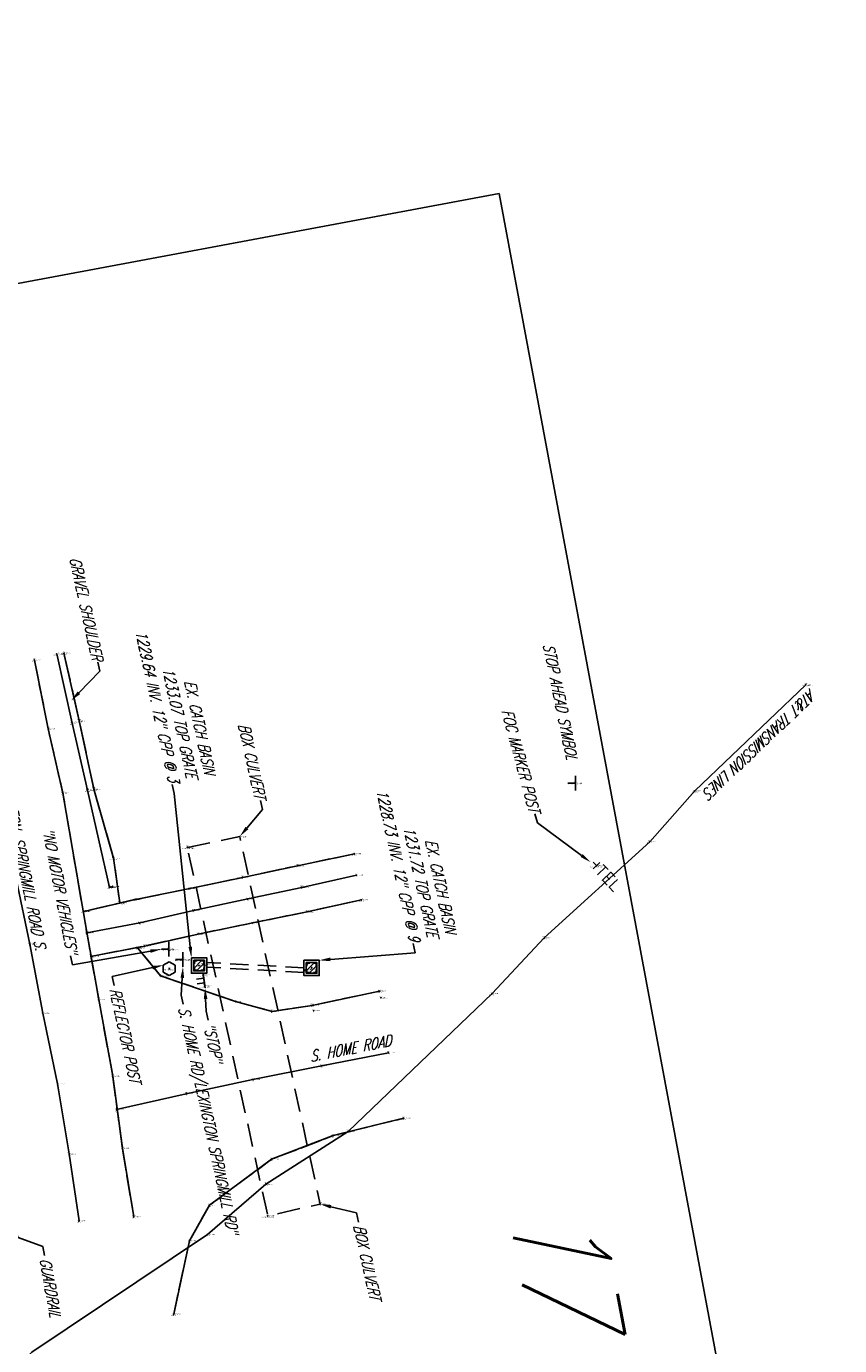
# Model space of a CAD drawing. Extents: x 0 to 213038, y 0 to 462006.
# Tile 78 of 106: x 169350 to 169526, y 440833 to 441119. Entities that reach past the tile are written whole.
import ezdxf
from ezdxf import colors
from ezdxf.entities.mleader import LeaderData, LeaderLine
from ezdxf.enums import TextEntityAlignment as Align
from ezdxf.math import Vec2, Vec3

# ---------------------------------------------------------------- set-up
doc = ezdxf.new("R2010")
doc.units = 0
doc.header["$LTSCALE"] = 20
doc.header["$MEASUREMENT"] = 0
for name, pattern in [('A-HIDDEN', [0.375, 0.25, -0.125]), ('DR_X_STM (no text)', [0.3, 0.2, -0.1]), ('PV_X_EP', [0.27, 0.22, -0.05]), ('PV_X_Shoulder', [0.4, 0.3, -0.1])]:
    doc.linetypes.add(name, pattern=pattern)
doc.layers.get('0').update_dxf_attribs({"linetype": 'CONTINUOUS'})
for name, color, linetype in [('DR_X_BLOCKS', 124, 'CONTINUOUS'), ('DR_X_CULVERT', 124, 'A-HIDDEN'), ('DR_X_STM', 124, 'DR_X_STM (no text)'), ('DR_X_TEXT', 2, 'CONTINUOUS'), ('DT_X_BREAK_LINE', 4, 'CONTINUOUS'), ('DV_X_TEXT', 2, 'CONTINUOUS'), ('PNTDESC', 3, 'CONTINUOUS'), ('PNTELEV', 5, 'CONTINUOUS'), ('PNTNO', 7, 'CONTINUOUS'), ('PNTS_DTU-4-30-2025', 1, 'CONTINUOUS'), ('PV_X_EOP', 240, 'PV_X_EP'), ('PV_X_SHOULDER', 33, 'PV_X_Shoulder'), ('PV_X_TEXT', 2, 'CONTINUOUS'), ('RD_X_BLOCKS', 1, 'CONTINUOUS'), ('RD_X_GRAIL', 77, 'RD_X_GUARDRAIL'), ('RD_X_TEXT', 2, 'CONTINUOUS'), ('SC_SCRATCH-6', 6, 'CONTINUOUS'), ('SN_X_BLOCKS', 94, 'CONTINUOUS'), ('SN_X_TEXT', 2, 'CONTINUOUS'), ('SV_X_CENTER_PAVT', 2, 'CONTINUOUS'), ('UT_X_TELE', 32, 'UT_X_TELEPHONE'), ('UT_X_TELE_BLOCKS', 32, 'CONTINUOUS'), ('UT_X_TELE_TEXT', 32, 'CONTINUOUS')]:
    doc.layers.add(name, color=color, linetype=linetype)
doc.layers.add('SC_SCRATCH-5', color=5, linetype='CONTINUOUS', plot=False)
doc.styles.add('LINETYPE', font='romans.shx', dxfattribs={"width": 0.9})
doc.styles.add('PTXT', font='TXT')
doc.styles.add('romans', font='romans.shx', dxfattribs={"width": 0.75, "oblique": 22.5})
doc.linetypes.add('RD_X_GUARDRAIL', pattern='A,0.1562,-0.05,["o",LINETYPE,S=0.075,R=0,X=-0.059,Y=0],0', length=0.2062)
doc.linetypes.add('UT_X_FOC', pattern='A,0.4,-0.13,0.4,-0.13,0.4,-0.13,0.4,-0.13,0.4,-0.13,0.4,["FOC",LINETYPE,S=0.1,R=0,X=0.06,Y=-0.05],-0.4', length=3.45)
doc.linetypes.add('UT_X_TELEPHONE', pattern='A,0.3,-0.13,0.3,-0.13,0.3,-0.13,0.3,-0.13,0.3,["T",LINETYPE,S=0.1,R=0,X=0.062,Y=-0.05],-0.2', length=2.22)

# ---------------------------------------------------------------- blocks, each defined once
blk = doc.blocks.new('SRVPNO1')
at = {"layer": 'PNTDESC', "style": 'PTXT'}
blk.add_attdef('DESC2', text='', height=1, dxfattribs=at).set_placement((0, -1.75), align=Align.CENTER)
at = {"layer": 'PNTELEV', "style": 'PTXT'}
blk.add_attdef('ELEV2', (1.5, -0.5), '', height=1, dxfattribs=at)
at = {"layer": 'PNTNO', "style": 'PTXT'}
blk.add_attdef('PT#', text='', height=1, dxfattribs=at).set_placement((0, 0.75), align=Align.CENTER)
blk = doc.blocks.new('CBS22B-X')
at = {"color": 8}
for p, q in [((-1.15, -0.61), (0.61, 1.15)), ((-1.15, 0.52), (-0.52, 1.15)), ((-0.55, -1.15), (1.15, 0.55)), ((0.58, -1.15), (1.15, -0.58))]:
    blk.add_line(p, q, dxfattribs=at)
at = {"color": 124}
blk.add_lwpolyline([(-1.67, 1.67), (1.67, 1.67), (1.67, -1.67), (-1.67, -1.67), (-1.67, 1.67)], close=True, dxfattribs=at)
at = {"color": 124, "flags": 128}
blk.add_lwpolyline([(-1.15, 1.15), (1.15, 1.15), (1.15, -1.15), (-1.15, -1.15), (-1.15, 1.15)], close=True, dxfattribs=at)
at = {"color": 8}
for points in [[(-0.4, 1), (-1, 1), (-1, 0.4)], [(1, 0.4), (1, 1), (0.4, 1)], [(-1, -0.4), (-1, -1), (-0.4, -1)], [(0.4, -1), (1, -1), (1, -0.4)]]:
    blk.add_lwpolyline(points, dxfattribs=at)
blk = doc.blocks.new('POST')
at = {"color": 32, "lineweight": -2}
for p, q in [((0, 0.075), (-0.065, 0.037)), ((-0.065, 0.037), (-0.065, -0.038)), ((0.065, 0.037), (0, 0.075)), ((0.065, -0.038), (0.065, 0.037)), ((-0.065, -0.038), (0, -0.075)), ((0, -0.075), (0.065, -0.038))]:
    blk.add_line(p, q, dxfattribs=at)
blk = doc.blocks.new('SGN1P')
for p, q in [((0, 0), (-0.08, 0)), ((0, 0.08), (0, -0.08))]:
    blk.add_line(p, q)
blk = doc.blocks.new('TMRK')
for p, q in [((0, 0), (-0.05, 0)), ((0, -0.05), (0, 0.05))]:
    blk.add_line(p, q)
at = {"flags": 128}
for points in [[(0.041, 0.062), (0.119, 0.062)], [(0.08, 0.062), (0.08, -0.063)], [(0.226, 0.062), (0.158, 0.062), (0.158, -0.063), (0.231, -0.063)], [(0.158, 0), (0.206, 0)], [(0.265, 0.062), (0.265, -0.063), (0.333, -0.063)]]:
    blk.add_lwpolyline(points, dxfattribs=at)
blk = doc.blocks.new('SGN2P')
for p, q in [((0, 0.024), (-0.08, 0.024)), ((0, 0.08), (0, -0.08)), ((0, -0.024), (-0.08, -0.024))]:
    blk.add_line(p, q)

msp = doc.modelspace()

# ---------------------------------------------------------------- linework, layer by layer
at = {"layer": 'DR_X_CULVERT', "flags": 128}
msp.add_lwpolyline([(169384.74, 440940.86), (169396.08, 440943.21), (169413.49, 440863.67), (169402.14, 440861.11)], close=True, dxfattribs=at)
at = {"layer": 'DR_X_STM', "elevation": 1228.73}
for points in [[(169409.98, 440914.79), (169388.94, 440915.94)], [(169409.98, 440913.79), (169388.94, 440914.94)]]:
    msp.add_lwpolyline(points, dxfattribs=at)
at = {"layer": 'DT_X_BREAK_LINE'}
for points in [[(169358.01, 440982.88, 1234.8), (169361.32, 440968.26, 1234.57), (169364.49, 440953.48, 1234.43), (169368.76, 440938.49, 1234), (169370.12, 440928.88, 1233.77)], [(169358.01, 440982.88, 1234.8), (169361.32, 440968.26, 1234.57), (169364.49, 440953.48, 1234.43), (169368.76, 440938.49, 1234), (169370.12, 440928.88, 1233.77)], [(169351.61, 440981.4, 1234.7), (169354.62, 440966.53, 1234.5), (169357.78, 440952.58, 1234.22), (169362.94, 440922.53, 1233.57), (169365.54, 440907.97, 1233.41), (169368.57, 440891.36, 1233.13), (169370.67, 440875.79, 1232.95), (169373.14, 440860.9, 1232.9)], [(169351.61, 440981.4, 1234.7), (169354.62, 440966.53, 1234.5), (169357.78, 440952.58, 1234.22), (169362.94, 440922.53, 1233.57), (169365.54, 440907.97, 1233.41), (169368.57, 440891.36, 1233.13), (169370.67, 440875.79, 1232.95), (169373.14, 440860.9, 1232.9)], [(169420.9, 440939.45, 1233.9), (169408.61, 440936.88, 1233.93), (169396.72, 440934.37, 1233.95), (169385.27, 440931.96, 1233.87), (169373.51, 440929.59, 1233.77), (169362.3, 440926.99, 1233.62)], [(169420.9, 440939.45, 1233.9), (169408.61, 440936.88, 1233.93), (169396.72, 440934.37, 1233.95), (169385.27, 440931.96, 1233.87), (169373.51, 440929.59, 1233.77), (169362.3, 440926.99, 1233.62)], [(169422.43, 440929.49, 1233.77), (169410.67, 440926.93, 1233.81), (169398.89, 440924.52, 1233.84), (169387.07, 440922.09, 1233.73), (169375.5, 440919.51, 1233.52), (169364.15, 440917.31, 1233.45)], [(169422.43, 440929.49, 1233.77), (169410.67, 440926.93, 1233.81), (169398.89, 440924.52, 1233.84), (169387.07, 440922.09, 1233.73), (169375.5, 440919.51, 1233.52), (169364.15, 440917.31, 1233.45)], [(169374.02, 440919.06, 1233.47), (169378.95, 440913.07, 1233.29), (169395.14, 440907.51, 1233.41), (169403.08, 440905.37, 1233.57), (169411.78, 440906.67, 1233.66), (169426.35, 440909.73, 1234.07)], [(169374.02, 440919.06, 1233.47), (169378.95, 440913.07, 1233.29), (169395.14, 440907.51, 1233.41), (169403.08, 440905.37, 1233.57), (169411.78, 440906.67, 1233.66), (169426.35, 440909.73, 1234.07)], [(169381.79, 440839.82, 1232.79), (169385.17, 440855.7, 1232.67), (169389.53, 440863.4, 1232.76), (169402.99, 440873.37, 1233.19), (169416.28, 440878.49, 1233.61), (169431.57, 440882.24, 1234.05)], [(169381.79, 440839.82, 1232.79), (169385.17, 440855.7, 1232.67), (169389.53, 440863.4, 1232.76), (169402.99, 440873.37, 1233.19), (169416.28, 440878.49, 1233.61), (169431.57, 440882.24, 1234.05)]]:
    msp.add_polyline3d(points, dxfattribs=at)
at = {"layer": 'PNTS_DTU-4-30-2025'}
for p in [(169356.45, 440982.74, 1234.91), (169358.01, 440982.88, 1234.8), (169351.61, 440981.4, 1234.7), (169518.66, 440976.05, 1231.05), (169361.32, 440968.26, 1234.57), (169354.62, 440966.53, 1234.5), (169359.81, 440967.73, 1234.65), (169468.76, 440954.76, 1233.57), (169357.78, 440952.58, 1234.22), (169363.11, 440953.21, 1234.45), (169364.49, 440953.48, 1234.43), (169494.62, 440953.08, 1233.89), (169396.08, 440943.21, 1233.72), (169384.74, 440940.86, 1233.79), (169484.86, 440942.09, 1233.59), (169368.76, 440938.49, 1234), (169408.61, 440936.88, 1233.93), (169420.9, 440939.45, 1233.9), (169473.34, 440936.92, 1233.25), (169396.72, 440934.37, 1233.95), (169421.33, 440934.84, 1233.88), (169367.86, 440932.19, 1233.89), (169368.57, 440932.4, 1233.94), (169385.27, 440931.96, 1233.87), (169409.54, 440932.2, 1233.94), (169370.12, 440928.88, 1233.77), (169373.51, 440929.59, 1233.77), (169397.82, 440929.69, 1233.94), (169422.43, 440929.49, 1233.77), (169362.3, 440926.99, 1233.62), (169386.07, 440927.18, 1233.85), (169410.67, 440926.93, 1233.81), (169362.94, 440922.53, 1233.57), (169362.95, 440922.39, 1233.57), (169374.44, 440924.5, 1233.73), (169398.89, 440924.52, 1233.84), (169350.64, 440919.9, 1233.45), (169387.07, 440922.09, 1233.73), (169462.01, 440921.28, 1234.07), (169364.15, 440917.31, 1233.45), (169374.02, 440919.06, 1233.47), (169375.5, 440919.51, 1233.52), (169380.72, 440918.84, 1233.31), (169380.83, 440914.61, 1233.46), (169383.79, 440916.61, 1233.02), (169387.27, 440915.29, 1233.07), (169388.1, 440915.49, 1229.64), (169410.21, 440914.28, 1228.73), (169411.64, 440914.77, 1231.72), (169378.95, 440913.07, 1233.29), (169388.18, 440913.28, 1232.93), (169388.52, 440910.81, 1233.13), (169426.35, 440909.73, 1234.07), (169426.64, 440908.31, 1234.21), (169450.72, 440909.22, 1234.68), (169365.54, 440907.97, 1233.41), (169395.14, 440907.51, 1233.41), (169403.08, 440905.37, 1233.57), (169411.78, 440906.67, 1233.66), (169412.11, 440905.53, 1233.89), (169353.42, 440904.99, 1233.23), (169428.26, 440896.43, 1234.33), (169368.57, 440891.36, 1233.13), (169413.78, 440893.55, 1233.99), (169356.64, 440889.66, 1233.01), (169398.95, 440890.61, 1233.58), (169384.5, 440887.56, 1233.24), (169369.42, 440884.1, 1233.03), (169431.57, 440882.24, 1234.05), (169416.28, 440878.49, 1233.61), (169419.54, 440879.39, 1233.69), (169359.16, 440874.55, 1232.87), (169370.67, 440875.79, 1232.95), (169402.99, 440873.37, 1233.19), (169401.75, 440868, 1232.86), (169389.53, 440863.4, 1232.76), (169413.49, 440863.67, 1232.69), (169361.3, 440860.02, 1232.71), (169373.14, 440860.9, 1232.9), (169402.14, 440861.11, 1232.65), (169389.13, 440857.09, 1232.6), (169385.17, 440855.7, 1232.67), (169381.79, 440839.82, 1232.79)]:
    msp.add_point(p, dxfattribs=at)
at = {"layer": 'PV_X_EOP', "flags": 128}
for points in [[(169351.61, 440981.4), (169354.62, 440966.53), (169357.78, 440952.58), (169362.94, 440922.53), (169365.54, 440907.97), (169368.57, 440891.36), (169370.67, 440875.79), (169373.14, 440860.9)], [(169351.61, 440981.4), (169354.62, 440966.53), (169357.78, 440952.58), (169362.94, 440922.53), (169365.54, 440907.97), (169368.57, 440891.36), (169370.67, 440875.79), (169373.14, 440860.9)], [(169420.9, 440939.45), (169408.61, 440936.88), (169396.72, 440934.37), (169385.27, 440931.96), (169373.51, 440929.59), (169362.18, 440926.96)], [(169420.9, 440939.45), (169408.61, 440936.88), (169396.72, 440934.37), (169385.27, 440931.96), (169373.51, 440929.59), (169362.3, 440926.99)], [(169422.43, 440929.49), (169410.67, 440926.93), (169398.89, 440924.52), (169387.07, 440922.09), (169375.5, 440919.51), (169363.88, 440917.26)], [(169422.43, 440929.49), (169410.67, 440926.93), (169398.89, 440924.52), (169387.07, 440922.09), (169375.5, 440919.51), (169364.15, 440917.31)], [(169374.02, 440919.06), (169378.95, 440913.07), (169395.14, 440907.51), (169403.08, 440905.37), (169411.78, 440906.67), (169426.35, 440909.73)], [(169374.02, 440919.06), (169378.95, 440913.07), (169395.14, 440907.51), (169403.08, 440905.37), (169411.78, 440906.67), (169426.35, 440909.73)], [(169381.79, 440839.82), (169385.17, 440855.7), (169389.53, 440863.4), (169402.99, 440873.37), (169416.28, 440878.49), (169431.57, 440882.24)], [(169381.79, 440839.82), (169385.17, 440855.7), (169389.53, 440863.4), (169402.99, 440873.37), (169416.28, 440878.49), (169431.57, 440882.24)]]:
    msp.add_lwpolyline(points, dxfattribs=at)
at = {"layer": 'PV_X_SHOULDER', "flags": 128}
msp.add_lwpolyline([(169358.01, 440982.88), (169361.32, 440968.26), (169364.49, 440953.48), (169368.76, 440938.49), (169370.12, 440928.88)], dxfattribs=at)
msp.add_lwpolyline([(169358.01, 440982.88), (169361.32, 440968.26), (169364.49, 440953.48), (169368.76, 440938.49), (169370.12, 440928.88)], dxfattribs=at)
at = {"layer": 'RD_X_GRAIL', "flags": 128}
msp.add_lwpolyline([(169356.45, 440982.74), (169359.81, 440967.73), (169363.11, 440953.21), (169367.86, 440932.19), (169368.57, 440932.4)], dxfattribs=at)
msp.add_lwpolyline([(169356.45, 440982.74), (169359.81, 440967.73), (169363.11, 440953.21), (169367.86, 440932.19), (169368.57, 440932.4)], dxfattribs=at)
at = {"layer": 'SC_SCRATCH-5'}
msp.add_lwpolyline([(169514.68, 440748.13), (169452.23, 441082.35), (169235.98, 441041.94), (169298.42, 440707.73), (169514.68, 440748.13)], close=True, dxfattribs=at)
at = {"layer": 'SN_X_BLOCKS', "flags": 128}
msp.add_lwpolyline([(169388.52, 440910.81), (169388.18, 440913.28)], dxfattribs=at)
msp.add_lwpolyline([(169388.52, 440910.81), (169388.18, 440913.28)], dxfattribs=at)
at = {"layer": 'SV_X_CENTER_PAVT'}
for points in [[(169338.58, 440978.53, 1234.51), (169341.61, 440963.63, 1234.28), (169344.55, 440949.42, 1234.05), (169347.7, 440934.03, 1233.76), (169350.64, 440919.9, 1233.45), (169353.42, 440904.99, 1233.23), (169356.64, 440889.66, 1233.01), (169359.16, 440874.55, 1232.87), (169361.3, 440860.02, 1232.71)], [(169338.58, 440978.53, 1234.51), (169341.61, 440963.63, 1234.28), (169344.55, 440949.42, 1234.05), (169347.7, 440934.03, 1233.76), (169350.64, 440919.9, 1233.45), (169353.42, 440904.99, 1233.23), (169356.64, 440889.66, 1233.01), (169359.16, 440874.55, 1232.87), (169361.3, 440860.02, 1232.71)], [(169421.33, 440934.84, 1233.88), (169409.54, 440932.2, 1233.94), (169397.82, 440929.69, 1233.94), (169386.07, 440927.18, 1233.85), (169374.44, 440924.5, 1233.73), (169362.95, 440922.39, 1233.57)], [(169421.33, 440934.84, 1233.88), (169409.54, 440932.2, 1233.94), (169397.82, 440929.69, 1233.94), (169386.07, 440927.18, 1233.85), (169374.44, 440924.5, 1233.73), (169362.95, 440922.39, 1233.57)], [(169369.42, 440884.1, 1233.03), (169384.5, 440887.56, 1233.24), (169398.95, 440890.61, 1233.58), (169413.78, 440893.55, 1233.99), (169428.26, 440896.43, 1234.33)], [(169369.42, 440884.1, 1233.03), (169384.5, 440887.56, 1233.24), (169398.95, 440890.61, 1233.58), (169413.78, 440893.55, 1233.99), (169428.26, 440896.43, 1234.33)]]:
    msp.add_polyline3d(points, dxfattribs=at)
at = {"layer": 'UT_X_TELE', "linetype": 'UT_X_FOC', "flags": 128}
msp.add_lwpolyline([(169518.66, 440976.05), (169494.62, 440953.08), (169484.86, 440942.09), (169462.01, 440921.28), (169450.72, 440909.22), (169419.54, 440879.39), (169401.75, 440868), (169389.13, 440857.09), (169351.06, 440831.6), (169346.5, 440827.3), (169334.5, 440819.71), (169306.1, 440802.96), (169282.25, 440783.69), (169259.19, 440767.71), (169249.23, 440760.78), (169240.25, 440754), (169220.19, 440742.23)], dxfattribs=at)

# ---------------------------------------------------------------- block references
at = {"layer": 'DR_X_BLOCKS'}
for p in [(169387.27, 440915.29, 1233.07), (169387.27, 440915.29, 1233.07), (169411.64, 440914.77, 1231.72), (169411.64, 440914.77, 1231.72)]:
    msp.add_blockref('CBS22B-X', p, dxfattribs=at)
at = {"layer": 'PNTS_DTU-4-30-2025', "xscale": 0.2, "yscale": 0.2, "zscale": 0.2}
for p, values in [((169356.45, 440982.74, 1234.91), {'PT#': 'D583', 'ELEV2': '1234.909', 'DESC2': 'GRAILL ^ 1'}), ((169358.01, 440982.88, 1234.8), {'PT#': 'D582', 'ELEV2': '1234.804', 'DESC2': 'EB1 ^ 1-GRAVEL'}), ((169351.61, 440981.4, 1234.7), {'PT#': 'D581', 'ELEV2': '1234.699', 'DESC2': 'EP1 ^ 1'}), ((169518.66, 440976.05, 1231.05), {'PT#': 'D324', 'ELEV2': '1231.046', 'DESC2': 'FO ^ 2-AT&T'}), ((169359.81, 440967.73, 1234.65), {'PT#': 'D584', 'ELEV2': '1234.649', 'DESC2': 'GRAILL'}), ((169361.32, 440968.26, 1234.57), {'PT#': 'D585', 'ELEV2': '1234.574', 'DESC2': 'EB1-GRAVEL'}), ((169354.62, 440966.53, 1234.5), {'PT#': 'D586', 'ELEV2': '1234.500', 'DESC2': 'EP1'}), ((169364.49, 440953.48, 1234.43), {'PT#': 'D589', 'ELEV2': '1234.428', 'DESC2': 'EB1-GRAVEL'}), ((169468.76, 440954.76, 1233.57), {'PT#': 'V104', 'ELEV2': '1233.565', 'DESC2': 'SIGNPB-STOP AHEAD'}), ((169357.78, 440952.58, 1234.22), {'PT#': 'D587', 'ELEV2': '1234.224', 'DESC2': 'EP1'}), ((169363.11, 440953.21, 1234.45), {'PT#': 'D588', 'ELEV2': '1234.448', 'DESC2': 'GRAILL'}), ((169494.62, 440953.08, 1233.89), {'PT#': 'D323', 'ELEV2': '1233.894', 'DESC2': 'FO-AT&T'}), ((169396.08, 440943.21, 1233.72), {'PT#': 'D661', 'ELEV2': '1233.722', 'DESC2': 'LINE-BOX/CULVERT'}), ((169484.86, 440942.09, 1233.59), {'PT#': 'D322', 'ELEV2': '1233.593', 'DESC2': 'FO-AT&T'}), ((169384.74, 440940.86, 1233.79), {'PT#': 'D660', 'ELEV2': '1233.787', 'DESC2': 'LINE ^ 1-BOX/CULVERT'}), ((169420.9, 440939.45, 1233.9), {'PT#': 'D620', 'ELEV2': '1233.899', 'DESC2': 'EP2 ^ 1'}), ((169368.76, 440938.49, 1234), {'PT#': 'D590', 'ELEV2': '1234.001', 'DESC2': 'EB1-GRAVEL'}), ((169408.61, 440936.88, 1233.93), {'PT#': 'D621', 'ELEV2': '1233.931', 'DESC2': 'EP2'}), ((169473.34, 440936.92, 1233.25), {'PT#': 'V103', 'ELEV2': '1233.254', 'DESC2': 'POST-FOC MARKER'}), ((169396.72, 440934.37, 1233.95), {'PT#': 'D626', 'ELEV2': '1233.952', 'DESC2': 'EP2'}), ((169421.33, 440934.84, 1233.88), {'PT#': 'D618', 'ELEV2': '1233.876', 'DESC2': 'CP ^ 1'}), ((169367.86, 440932.19, 1233.89), {'PT#': 'D592', 'ELEV2': '1233.890', 'DESC2': 'GRAILL'}), ((169368.57, 440932.4, 1233.94), {'PT#': 'D593', 'ELEV2': '1233.940', 'DESC2': 'GRAILL ^ 2'}), ((169385.27, 440931.96, 1233.87), {'PT#': 'D627', 'ELEV2': '1233.871', 'DESC2': 'EP2'}), ((169409.54, 440932.2, 1233.94), {'PT#': 'D622', 'ELEV2': '1233.943', 'DESC2': 'CP'}), ((169370.12, 440928.88, 1233.77), {'PT#': 'D591', 'ELEV2': '1233.772', 'DESC2': 'EB1 ^ 2-GRAVEL'}), ((169373.51, 440929.59, 1233.77), {'PT#': 'D632', 'ELEV2': '1233.772', 'DESC2': 'EP2'}), ((169397.82, 440929.69, 1233.94), {'PT#': 'D625', 'ELEV2': '1233.937', 'DESC2': 'CP'}), ((169422.43, 440929.49, 1233.77), {'PT#': 'D619', 'ELEV2': '1233.773', 'DESC2': 'EP1 ^ 1'}), ((169362.3, 440926.99, 1233.62), {'PT#': 'D633', 'ELEV2': '1233.615', 'DESC2': 'EP2 ^ 2'}), ((169386.07, 440927.18, 1233.85), {'PT#': 'D628', 'ELEV2': '1233.849', 'DESC2': 'CP'}), ((169410.67, 440926.93, 1233.81), {'PT#': 'D623', 'ELEV2': '1233.813', 'DESC2': 'EP1'}), ((169362.95, 440922.39, 1233.57), {'PT#': 'D634', 'ELEV2': '1233.570', 'DESC2': 'CP ^ 2'}), ((169362.94, 440922.53, 1233.57), {'PT#': 'D594', 'ELEV2': '1233.574', 'DESC2': 'EP1'}), ((169374.44, 440924.5, 1233.73), {'PT#': 'D631', 'ELEV2': '1233.728', 'DESC2': 'CP'}), ((169387.07, 440922.09, 1233.73), {'PT#': 'D629', 'ELEV2': '1233.735', 'DESC2': 'EP1'}), ((169398.89, 440924.52, 1233.84), {'PT#': 'D624', 'ELEV2': '1233.839', 'DESC2': 'EP1'}), ((169350.64, 440919.9, 1233.45), {'PT#': 'D550', 'ELEV2': '1233.450', 'DESC2': 'CP'}), ((169375.5, 440919.51, 1233.52), {'PT#': 'D630', 'ELEV2': '1233.515', 'DESC2': 'EP1'}), ((169462.01, 440921.28, 1234.07), {'PT#': 'D321', 'ELEV2': '1234.070', 'DESC2': 'FO-AT&T'}), ((169364.15, 440917.31, 1233.45), {'PT#': 'D635', 'ELEV2': '1233.446', 'DESC2': 'EP1 ^ 2'}), ((169374.02, 440919.06, 1233.47), {'PT#': 'D602', 'ELEV2': '1233.473', 'DESC2': 'EP1 ^ 1'}), ((169380.72, 440918.84, 1233.31), {'PT#': 'V109', 'ELEV2': '1233.308', 'DESC2': 'SIGNPB-NO MOTOR VEHICLES'}), ((169383.79, 440916.61, 1233.02), {'PT#': 'V107', 'ELEV2': '1233.018', 'DESC2': 'SIGNPB-HOME/LEXSPRNG'}), ((169380.83, 440914.61, 1233.46), {'PT#': 'V108', 'ELEV2': '1233.463', 'DESC2': 'POST-REFLECTOR'}), ((169387.27, 440915.29, 1233.07), {'PT#': 'D664', 'ELEV2': '1233.074', 'DESC2': 'CBS-2X2#T/G'}), ((169388.1, 440915.49, 1229.64), {'PT#': 'D665', 'ELEV2': '1229.642', 'DESC2': 'INV-12"CPP@3'}), ((169410.21, 440914.28, 1228.73), {'PT#': 'D667', 'ELEV2': '1228.730', 'DESC2': 'INV-12"@9'}), ((169411.64, 440914.77, 1231.72), {'PT#': 'D666', 'ELEV2': '1231.721', 'DESC2': 'CBS-3X3@T/G'}), ((169378.95, 440913.07, 1233.29), {'PT#': 'D603', 'ELEV2': '1233.292', 'DESC2': 'EP1'}), ((169388.18, 440913.28, 1232.93), {'PT#': 'V106', 'ELEV2': '1232.931', 'DESC2': 'SIGNPB ^ 2-STOP'}), ((169388.52, 440910.81, 1233.13), {'PT#': 'V105', 'ELEV2': '1233.132', 'DESC2': 'SIGNPB ^ 1-STOP'}), ((169365.54, 440907.97, 1233.41), {'PT#': 'D595', 'ELEV2': '1233.409', 'DESC2': 'EP1'}), ((169426.35, 440909.73, 1234.07), {'PT#': 'D616', 'ELEV2': '1234.072', 'DESC2': 'EP1 ^ 2'}), ((169426.64, 440908.31, 1234.21), {'PT#': 'D617', 'ELEV2': '1234.207', 'DESC2': 'X'}), ((169450.72, 440909.22, 1234.68), {'PT#': 'D320', 'ELEV2': '1234.681', 'DESC2': 'FO-AT&T'}), ((169353.42, 440904.99, 1233.23), {'PT#': 'D551', 'ELEV2': '1233.230', 'DESC2': 'CP'}), ((169395.14, 440907.51, 1233.41), {'PT#': 'D608', 'ELEV2': '1233.414', 'DESC2': 'EP1'}), ((169403.08, 440905.37, 1233.57), {'PT#': 'D609', 'ELEV2': '1233.573', 'DESC2': 'EP1'}), ((169411.78, 440906.67, 1233.66), {'PT#': 'D610', 'ELEV2': '1233.662', 'DESC2': 'EP1'}), ((169412.11, 440905.53, 1233.89), {'PT#': 'D611', 'ELEV2': '1233.889', 'DESC2': 'X'}), ((169428.26, 440896.43, 1234.33), {'PT#': 'D615', 'ELEV2': '1234.333', 'DESC2': 'CP ^ 2'}), ((169413.78, 440893.55, 1233.99), {'PT#': 'D612', 'ELEV2': '1233.990', 'DESC2': 'CP'}), ((169368.57, 440891.36, 1233.13), {'PT#': 'D596', 'ELEV2': '1233.133', 'DESC2': 'EP1'}), ((169356.64, 440889.66, 1233.01), {'PT#': 'D552', 'ELEV2': '1233.012', 'DESC2': 'CP'}), ((169398.95, 440890.61, 1233.58), {'PT#': 'D607', 'ELEV2': '1233.578', 'DESC2': 'CP'}), ((169384.5, 440887.56, 1233.24), {'PT#': 'D605', 'ELEV2': '1233.243', 'DESC2': 'CP'}), ((169369.42, 440884.1, 1233.03), {'PT#': 'D604', 'ELEV2': '1233.030', 'DESC2': 'CP ^ 1'}), ((169431.57, 440882.24, 1234.05), {'PT#': 'D614', 'ELEV2': '1234.045', 'DESC2': 'EP2 ^ 2'}), ((169419.54, 440879.39, 1233.69), {'PT#': 'D319', 'ELEV2': '1233.690', 'DESC2': 'FO-AT&T'}), ((169416.28, 440878.49, 1233.61), {'PT#': 'D613', 'ELEV2': '1233.609', 'DESC2': 'EP2'}), ((169359.16, 440874.55, 1232.87), {'PT#': 'D553', 'ELEV2': '1232.873', 'DESC2': 'CP'}), ((169370.67, 440875.79, 1232.95), {'PT#': 'D597', 'ELEV2': '1232.949', 'DESC2': 'EP1'}), ((169402.99, 440873.37, 1233.19), {'PT#': 'D606', 'ELEV2': '1233.194', 'DESC2': 'EP2'}), ((169401.75, 440868, 1232.86), {'PT#': 'D318', 'ELEV2': '1232.857', 'DESC2': 'FO-AT&T'}), ((169389.53, 440863.4, 1232.76), {'PT#': 'D601', 'ELEV2': '1232.762', 'DESC2': 'EP2'}), ((169413.49, 440863.67, 1232.69), {'PT#': 'D662', 'ELEV2': '1232.689', 'DESC2': 'LINE-BOX/CULVERT'}), ((169361.3, 440860.02, 1232.71), {'PT#': 'D554', 'ELEV2': '1232.712', 'DESC2': 'CP ^ 2'}), ((169373.14, 440860.9, 1232.9), {'PT#': 'D598', 'ELEV2': '1232.897', 'DESC2': 'EP1 ^ 2'}), ((169402.14, 440861.11, 1232.65), {'PT#': 'D663', 'ELEV2': '1232.650', 'DESC2': 'LINE ^ 3-BOX/CULVERT'}), ((169389.13, 440857.09, 1232.6), {'PT#': 'D317', 'ELEV2': '1232.604', 'DESC2': 'FO-AT&T'}), ((169385.17, 440855.7, 1232.67), {'PT#': 'D600', 'ELEV2': '1232.674', 'DESC2': 'EP2'}), ((169381.79, 440839.82, 1232.79), {'PT#': 'D599', 'ELEV2': '1232.794', 'DESC2': 'EP2 ^ 1'})]:
    msp.add_blockref('SRVPNO1', p, dxfattribs=at).add_auto_attribs(values)
at = {"layer": 'RD_X_BLOCKS', "xscale": 20, "yscale": 20, "zscale": 20}
msp.add_blockref('POST', (169380.83, 440914.61, 1233.46), dxfattribs=at)
msp.add_blockref('POST', (169380.83, 440914.61, 1233.46), dxfattribs=at)
at = {"layer": 'SN_X_BLOCKS', "xscale": 20, "yscale": 20, "zscale": 20}
for p in [(169468.76, 440954.76, 1233.57), (169468.76, 440954.76, 1233.57), (169380.72, 440918.84, 1233.31), (169380.72, 440918.84, 1233.31), (169383.79, 440916.61, 1233.02), (169383.79, 440916.61, 1233.02)]:
    msp.add_blockref('SGN1P', p, dxfattribs=at)
at = {"layer": 'SN_X_BLOCKS', "xscale": 20, "yscale": 20, "zscale": 20, "rotation": 7.809510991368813}
msp.add_blockref('SGN2P', (169388.36, 440912.05), dxfattribs=at)
at = {"layer": 'UT_X_TELE_BLOCKS', "xscale": 20, "yscale": 20, "zscale": 20, "rotation": 313.6196863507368}
msp.add_blockref('TMRK', (169473.34, 440936.92, 1233.25), dxfattribs=at)

# ---------------------------------------------------------------- texts
at = {"layer": 'DV_X_TEXT', "style": 'romans', "oblique": 22.5, "width": 0.75}
for s, rotation, p in [('LEXINGTON-SPRINGMILL ROAD S.', 281.645, (169343.85, 440957.39, 1234.18)), ('S. HOME ROAD ', 11.2719, (169411.47, 440894.42, 1233.99))]:
    msp.add_text(s, height=2.4, rotation=rotation, dxfattribs=at).set_placement(p)
at = {"layer": 'SC_SCRATCH-6', "style": 'romans', "oblique": 22.5, "width": 0.75}
msp.add_text('17', height=20, rotation=280.5827, dxfattribs=at).set_placement((169454.02, 440863.28, -1260.1))
at = {"layer": 'SN_X_TEXT', "insert": (169464.08, 440985.2), "char_height": 2.4, "attachment_point": 1, "rotation": 281.6451, "style": 'romans'}
msp.add_mtext_dynamic_manual_height_columns('STOP AHEAD SYMBOL', width=29.1669, gutter_width=12, heights=[0], dxfattribs=at)
at = {"layer": 'UT_X_TELE_TEXT', "insert": (169521.18, 440973.53, -1230.09), "char_height": 2.4, "attachment_point": 1, "rotation": 223.7144, "style": 'romans'}
msp.add_mtext_dynamic_manual_height_columns('\\pxt7;AT&T TRANSMISSION LINES', width=46.2981, gutter_width=12, heights=[0], dxfattribs=at)

# ---------------------------------------------------------------- leaders
at = {"layer": 'DR_X_TEXT'}
ml = msp.add_multileader_mtext('Standard', dxfattribs=at)
ml.set_content('EX. CATCH BASIN\\P1233.07 TOP GRATE\\P1229.64 INV. 12" CPP @ 3', color=256, style='romans')
ml.set_leader_properties(color=1, linetype='CONTINUOUS', lineweight=-1)
ml.build(insert=Vec2(0, 0))
ml.multileader.update_dxf_attribs({"text_right_attachment_type": 3, "dogleg_length": 0.1, "arrow_head_size": 2.4, "scale": 20})
ctx = ml.context
ctx.base_point, ctx.scale, ctx.char_height, ctx.arrow_head_size, ctx.landing_gap_size, ctx.plane_origin, ctx.plane_x_axis, ctx.plane_y_axis = Vec3(169381.17, 440995.4), 20, 2.4, 2.4, 0.6, Vec3(169378.16, 440945.7), Vec3(0.21377, -0.976884), Vec3(0.976884, 0.21377)
ctx.right_attachment, ctx.text_align_type = 3, 2
notes = []
notes.append((ctx, [(0, (1, 1, 0), (169381.91, 440952.49), (-0.21377, 0.976884), 2, [(0, [(169385.61, 440916.96)], 0, [])])]))
ctx.mtext.insert, ctx.mtext.text_direction, ctx.mtext.rotation, ctx.mtext.alignment, ctx.mtext.flow_direction = Vec3(169390.79, 440957.09), Vec3(0.21377, -0.976884), 4.927822, 3, 5
ml = msp.add_multileader_mtext('Standard', dxfattribs=at)
ml.set_content('EX. CATCH BASIN\\P1231.72 TOP GRATE\\P1228.73 INV. 12" CPP @ 9', color=256, style='romans')
ml.set_leader_properties(color=1, linetype='CONTINUOUS', lineweight=-1)
ml.build(insert=Vec2(0, 0))
ml.multileader.update_dxf_attribs({"text_right_attachment_type": 3, "dogleg_length": 0.1, "arrow_head_size": 2.4, "scale": 20})
ctx = ml.context
ctx.base_point, ctx.scale, ctx.char_height, ctx.arrow_head_size, ctx.landing_gap_size, ctx.plane_origin, ctx.plane_x_axis, ctx.plane_y_axis = Vec3(169433.4, 440960.76), 20, 2.4, 2.4, 0.6, Vec3(169417.18, 440971.74), Vec3(0.21377, -0.976884), Vec3(0.976884, 0.21377)
ctx.right_attachment, ctx.text_align_type = 3, 2
notes.append((ctx, [(1, (1, 1, 0), (169434.09, 440918.07), (-0.21377, 0.976884), 2, [(0, [(169413.31, 440916.43)], 0, [])])]))
ctx.mtext.insert, ctx.mtext.text_direction, ctx.mtext.rotation, ctx.mtext.alignment, ctx.mtext.flow_direction = Vec3(169442.97, 440922.68), Vec3(0.21377, -0.976884), 4.927822, 3, 5
ml = msp.add_multileader_mtext('Standard', dxfattribs=at)
ml.set_content('BOX CULVERT', color=256, style='romans')
ml.set_leader_properties(color=1, linetype='CONTINUOUS', lineweight=-1)
ml.build(insert=Vec2(0, 0))
ml.multileader.update_dxf_attribs({"text_right_attachment_type": 3, "dogleg_length": 0.1, "arrow_head_size": 2.4, "scale": 20})
ctx = ml.context
ctx.base_point, ctx.scale, ctx.char_height, ctx.arrow_head_size, ctx.landing_gap_size, ctx.plane_origin, ctx.plane_x_axis, ctx.plane_y_axis = Vec3(169421.77, 440859.79, -1233.72), 20, 2.4, 2.4, 0.6, Vec3(169408.58, 440801.26, -1233.72), Vec3(0.21377, -0.976884), Vec3(0.976884, 0.21377)
ctx.right_attachment = 3
notes.append((ctx, [(0, (1, 1, 0), (169421.34, 440861.74, -1233.72), (0.21377, -0.976884), 2, [(0, [(169413.49, 440863.67, -1233.72)], 0, [])])]))
ctx.mtext.insert, ctx.mtext.text_direction, ctx.mtext.rotation, ctx.mtext.flow_direction = Vec3(169423.07, 440859.46, -1233.72), Vec3(0.21377, -0.976884), 4.927822, 5
at = {"layer": 'PV_X_TEXT'}
ml = msp.add_multileader_mtext('Standard', dxfattribs=at)
ml.set_content('GUARDRAIL', color=256, style='romans')
ml.set_leader_properties(color=1, linetype='CONTINUOUS', lineweight=-1)
ml.build(insert=Vec2(0, 0))
ml.multileader.update_dxf_attribs({"text_right_attachment_type": 3, "dogleg_length": 0.1, "arrow_head_size": 2.4, "scale": 20})
ctx = ml.context
ctx.base_point, ctx.scale, ctx.char_height, ctx.arrow_head_size, ctx.landing_gap_size, ctx.plane_origin, ctx.plane_x_axis, ctx.plane_y_axis = Vec3(169353.81, 440852.53), 20, 2.4, 2.4, 0.6, Vec3(169351.73, 440861.89), Vec3(0.174977, -0.984572), Vec3(0.984572, 0.174977)
ctx.right_attachment = 3
notes.append((ctx, [(0, (1, 1, 0), (169353.46, 440854.5), (0.174977, -0.984572), 2, [(0, [(169345.84, 440857.28)], 0, [])])]))
ctx.mtext.insert, ctx.mtext.text_direction, ctx.mtext.rotation, ctx.mtext.flow_direction = Vec3(169355.1, 440852.15), Vec3(0.174977, -0.984572), 4.888272, 5
at = {"layer": 'RD_X_TEXT'}
ml = msp.add_multileader_mtext('Standard', dxfattribs=at)
ml.set_content('GRAVEL SHOULDER', color=256, style='romans')
ml.set_leader_properties(color=1, linetype='CONTINUOUS', lineweight=-1)
ml.build(insert=Vec2(0, 0))
ml.multileader.update_dxf_attribs({"text_right_attachment_type": 3, "dogleg_length": 0.1, "arrow_head_size": 2.4, "scale": 20})
ctx = ml.context
ctx.base_point, ctx.scale, ctx.char_height, ctx.arrow_head_size, ctx.landing_gap_size, ctx.plane_origin, ctx.plane_x_axis, ctx.plane_y_axis = Vec3(169359.58, 441007.1), 20, 2.4, 2.4, 0.6, Vec3(169371.13, 440990.25), Vec3(0.21611, -0.976369), Vec3(0.976369, 0.21611)
ctx.right_attachment, ctx.text_align_type = 3, 2
notes.append((ctx, [(1, (1, 1, 0), (169365.81, 440978.97), (-0.21611, 0.976369), 2, [(0, [(169359.57, 440972.61)], 0, [])])]))
ctx.mtext.insert, ctx.mtext.text_direction, ctx.mtext.rotation, ctx.mtext.alignment, ctx.mtext.flow_direction = Vec3(169366.42, 440981.77), Vec3(0.21611, -0.976369), 4.930218, 3, 5
ml = msp.add_multileader_mtext('Standard', dxfattribs=at)
ml.set_content('FOC MARKER POST', color=256, style='romans')
ml.set_leader_properties(color=1, linetype='CONTINUOUS', lineweight=-1)
ml.build(insert=Vec2(0, 0))
ml.multileader.update_dxf_attribs({"text_right_attachment_type": 3, "dogleg_length": 0.1, "arrow_head_size": 2.4, "scale": 20})
ctx = ml.context
ctx.base_point, ctx.scale, ctx.char_height, ctx.arrow_head_size, ctx.landing_gap_size, ctx.plane_origin, ctx.plane_x_axis, ctx.plane_y_axis = Vec3(169452.7, 440975.14), 20, 2.4, 2.4, 0.6, Vec3(169510.49, 441003.14), Vec3(0.261644, -0.965165), Vec3(0.965165, 0.261644)
ctx.right_attachment, ctx.text_align_type = 3, 2
notes.append((ctx, [(1, (1, 1, 0), (169460.54, 440946.2), (-0.261644, 0.965165), 2, [(0, [(169472.04, 440937.67)], 0, [])])]))
ctx.mtext.insert, ctx.mtext.text_direction, ctx.mtext.rotation, ctx.mtext.alignment, ctx.mtext.flow_direction = Vec3(169461.02, 440949.02), Vec3(0.261644, -0.965165), 4.977114, 3, 5
ml = msp.add_multileader_mtext('Standard', dxfattribs=at)
ml.set_content('BOX CULVERT', color=256, style='romans')
ml.set_leader_properties(color=1, linetype='CONTINUOUS', lineweight=-1)
ml.build(insert=Vec2(0, 0))
ml.multileader.update_dxf_attribs({"text_right_attachment_type": 3, "dogleg_length": 0.1, "arrow_head_size": 2.4, "scale": 20})
ctx = ml.context
ctx.base_point, ctx.scale, ctx.char_height, ctx.arrow_head_size, ctx.landing_gap_size, ctx.plane_origin, ctx.plane_x_axis, ctx.plane_y_axis = Vec3(169396.21, 440970.98), 20, 2.4, 2.4, 0.6, Vec3(169384.75, 440919.42), Vec3(0.21377, -0.976884), Vec3(0.976884, 0.21377)
ctx.right_attachment, ctx.text_align_type = 3, 2
notes.append((ctx, [(1, (1, 1, 0), (169401.01, 440949.04), (-0.21377, 0.976884), 2, [(0, [(169396.08, 440943.21)], 0, [])])]))
ctx.mtext.insert, ctx.mtext.text_direction, ctx.mtext.rotation, ctx.mtext.alignment, ctx.mtext.flow_direction = Vec3(169401.63, 440951.84), Vec3(0.21377, -0.976884), 4.927822, 3, 5
ml = msp.add_multileader_mtext('Standard', dxfattribs=at)
ml.set_content('REFLECTOR POST', color=256, style='romans')
ml.set_leader_properties(color=1, linetype='CONTINUOUS', lineweight=-1)
ml.build(insert=Vec2(0, 0))
ml.multileader.update_dxf_attribs({"text_right_attachment_type": 3, "dogleg_length": 0.1, "arrow_head_size": 2.4, "scale": 20})
ctx = ml.context
ctx.base_point, ctx.scale, ctx.char_height, ctx.arrow_head_size, ctx.landing_gap_size, ctx.plane_origin, ctx.plane_x_axis, ctx.plane_y_axis = Vec3(169368.9, 440910.95), 20, 2.4, 2.4, 0.6, Vec3(169429.41, 440907.22), Vec3(0.213111, -0.977028), Vec3(0.977028, 0.213111)
ctx.right_attachment = 3
notes.append((ctx, [(0, (1, 1, 0), (169368.48, 440912.9), (0.213111, -0.977028), 2, [(0, [(169379.54, 440915.36)], 0, [])])]))
ctx.mtext.insert, ctx.mtext.text_direction, ctx.mtext.rotation, ctx.mtext.flow_direction = Vec3(169370.2, 440910.62), Vec3(0.213111, -0.977028), 4.927147, 5
ml = msp.add_multileader_mtext('Standard', dxfattribs=at)
ml.set_content('"STOP"', color=256, style='romans')
ml.set_leader_properties(color=1, linetype='CONTINUOUS', lineweight=-1)
ml.build(insert=Vec2(0, 0))
ml.multileader.update_dxf_attribs({"text_right_attachment_type": 3, "dogleg_length": 0.1, "arrow_head_size": 2.4, "scale": 20})
ctx = ml.context
ctx.base_point, ctx.scale, ctx.char_height, ctx.arrow_head_size, ctx.landing_gap_size, ctx.plane_origin, ctx.plane_x_axis, ctx.plane_y_axis = Vec3(169389.24, 440903.48), 20, 2.4, 2.4, 0.6, Vec3(169366.92, 440898.24), Vec3(0.213111, -0.977028), Vec3(0.977028, 0.213111)
ctx.right_attachment = 3
notes.append((ctx, [(0, (1, 1, 0), (169388.82, 440905.43), (0.213111, -0.977028), 2, [(0, [(169388.57, 440910.46)], 0, [])])]))
ctx.mtext.insert, ctx.mtext.text_direction, ctx.mtext.rotation, ctx.mtext.width, ctx.mtext.flow_direction = Vec3(169390.54, 440903.15), Vec3(0.213111, -0.977028), 4.927147, 10.1601, 5
at = {"layer": 'SN_X_TEXT'}
ml = msp.add_multileader_mtext('Standard', dxfattribs=at)
ml.set_content('"NO MOTOR VEHICLES"', color=256, style='romans')
ml.set_leader_properties(color=1, linetype='CONTINUOUS', lineweight=-1)
ml.build(insert=Vec2(0, 0))
ml.multileader.update_dxf_attribs({"text_right_attachment_type": 3, "dogleg_length": 0.1, "arrow_head_size": 2.4, "scale": 20})
ctx = ml.context
ctx.base_point, ctx.scale, ctx.char_height, ctx.arrow_head_size, ctx.landing_gap_size, ctx.plane_origin, ctx.plane_x_axis, ctx.plane_y_axis = Vec3(169353.76, 440948.94), 20, 2.4, 2.4, 0.6, Vec3(169354.8, 440908.47), Vec3(0.191901, -0.981414), Vec3(0.981414, 0.191901)
ctx.right_attachment, ctx.text_align_type = 3, 2
notes.append((ctx, [(0, (1, 1, 0), (169359.84, 440915.44), (-0.191901, 0.981414), 2, [(0, [(169379.12, 440918.84)], 0, [])])]))
ctx.mtext.insert, ctx.mtext.text_direction, ctx.mtext.rotation, ctx.mtext.width, ctx.mtext.alignment, ctx.mtext.flow_direction = Vec3(169360.97, 440918.31), Vec3(0.191901, -0.981414), 4.905488, 32.103, 3, 5
ml = msp.add_multileader_mtext('Standard', dxfattribs=at)
ml.set_content('S. HOME RD/LEXINGTON SPRINGMILL RD"', color=256, style='romans')
ml.set_leader_properties(color=1, linetype='CONTINUOUS', lineweight=-1)
ml.build(insert=Vec2(0, 0))
ml.multileader.update_dxf_attribs({"text_right_attachment_type": 3, "dogleg_length": 0.1, "arrow_head_size": 2.4, "scale": 20})
ctx = ml.context
ctx.base_point, ctx.scale, ctx.char_height, ctx.arrow_head_size, ctx.landing_gap_size, ctx.plane_origin, ctx.plane_x_axis, ctx.plane_y_axis = Vec3(169383.84, 440906.9), 20, 2.4, 2.4, 0.6, Vec3(169388.88, 440886.34), Vec3(0.213111, -0.977028), Vec3(0.977028, 0.213111)
ctx.right_attachment = 3
notes.append((ctx, [(1, (1, 1, 0), (169383.41, 440908.85), (0.213111, -0.977028), 2, [(0, [(169383.79, 440915.01)], 0, [])])]))
ctx.mtext.insert, ctx.mtext.text_direction, ctx.mtext.rotation, ctx.mtext.width, ctx.mtext.flow_direction = Vec3(169385.14, 440906.57), Vec3(0.213111, -0.977028), 4.927147, 45.5992, 5
for ctx, leaders in notes:
    for number, flags, end, landing, length, lines in leaders:
        leader = LeaderData()
        leader.index, (leader.has_last_leader_line, leader.has_dogleg_vector, leader.attachment_direction) = number, flags
        leader.last_leader_point, leader.dogleg_vector, leader.dogleg_length = Vec3(end), Vec3(landing), length
        for number, points, colour, breaks in lines:
            line = LeaderLine()
            line.index, line.vertices, line.color, line.breaks = number, Vec3.list(points), colors.encode_raw_color(colour), breaks
            leader.lines.append(line)
        ctx.leaders.append(leader)

doc.saveas('drawing.dxf')
